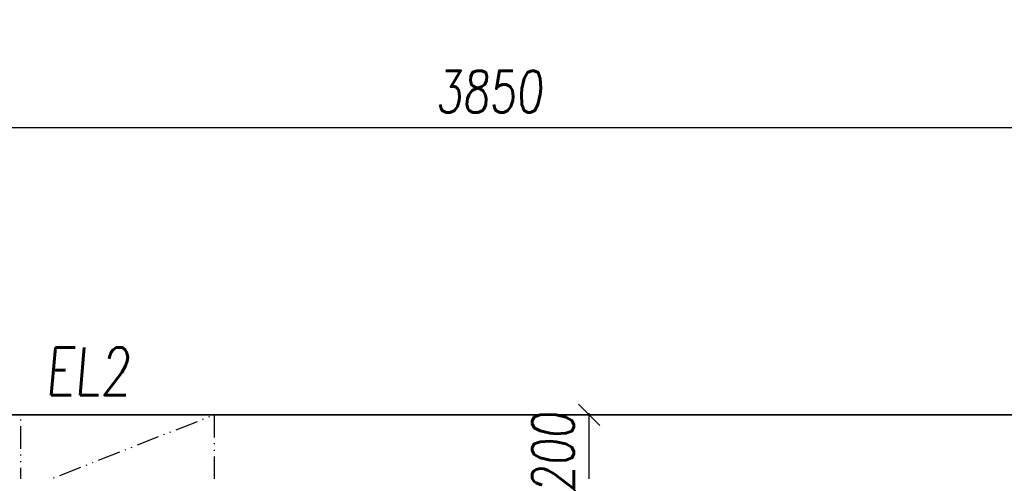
# Model space of a CAD drawing. Header units: millimetres. Extents: x 247761 to 294611, y 172579 to 236863.
# Tile 210 of 256: x 263897 to 266495, y 191106 to 192297. Entities that reach past the tile are written whole.
import ezdxf

# ---------------------------------------------------------------- set-up
doc = ezdxf.new("R2010")
doc.units = ezdxf.units.MM
doc.linetypes.add('ACAD_ISO12W100', pattern=[22, 12, -3, 0.5, -3, 0.5, -3])
doc.linetypes.add('ČERCHOVANÁ', pattern=[25.4, 12.7, -6.35, 0, -6.35])
for name, color, linetype in [('KOTY 50', 7, 'Continuous'), ('OSY', 7, 'Continuous'), ('PROSTUPY', 7, 'ACAD_ISO12W100'), ('ŽB', 3, 'Continuous')]:
    doc.layers.add(name, color=color, linetype=linetype)
for name, color, linetype, plot in [('PLOCHY K PRONÁJMU', 200, 'Continuous', False), ('PLOCHY_MISTNOSTI', 180, 'Continuous', False), ('POMOCNA_ZU', 200, 'Continuous', False)]:
    doc.layers.add(name, color=color, linetype=linetype, plot=plot)
doc.layers.add('PROSTUPY_POPIS', color=7, linetype='ACAD_ISO12W100', true_color=0x00ff74)
doc.styles.add('CS-ROMANS', font='romans.shx', dxfattribs={"width": 0.75, "oblique": 5})
doc.dimstyles.new('A_KÓTA_50', dxfattribs={"dimtxt": 110, "dimasz": 2, "dimexe": 100, "dimexo": 1500, "dimgap": 40, "dimtad": 1, "dimrnd": 1, "dimdsep": 46, "dimtxsty": 'CS-ROMANS', "dimblk": 'KOT_CARA20', "dimcen": 45, "dimse1": 1, "dimse2": 1, "dimclrd": 256, "dimclre": 256, "dimclrt": 256, "dimadec": 0, "dimazin": 0, "dimtfac": 1, "dimtix": 1, "dimtmove": 2, "dimatfit": 3, "dimldrblk": 'OBLIQUE', "dimfxl": 0, "dimtolj": 1, "dimarcsym": 0})

# ---------------------------------------------------------------- blocks, each defined once
blk = doc.blocks.new('A$C651C2564')
at = {"layer": 'PROSTUPY', "ltscale": 5}
blk.add_lwpolyline([(6990, 0), (6990, 200), (7500, 200), (7500, 0)], close=True, dxfattribs=at)
blk.add_lwpolyline([(6990, 0), (7500, 200)], dxfattribs=at)
at = {"layer": 'PROSTUPY_POPIS', "insert": (7278.9, 314.5), "char_height": 125, "attachment_point": 6, "style": 'CS-ROMANS'}
blk.add_mtext('\\A1;EL2', dxfattribs=at)
blk = doc.blocks.new('KOT_CARA20')
for p, q in [((0, 20), (0, -20)), ((0, 0), (14.1, 14.1)), ((0, 0), (-14.1, -14.1))]:
    blk.add_line(p, q)
blk = doc.blocks.new('*D201')
at = {"layer": 'Defpoints', "color": 0, "ltscale": 5, "transparency": 16777216}
for p in [(267060.5, 192012.3), (263210.5, 191455.3), (267060.5, 191255.3)]:
    blk.add_point(p, dxfattribs=at)
at = {"layer": 'KOTY 50', "lineweight": -2, "ltscale": 5, "transparency": 16777216}
blk.add_line((263212.5, 192012.3), (267058.5, 192012.3), dxfattribs=at)
at = {"layer": 'KOTY 50', "lineweight": -2, "ltscale": 5, "transparency": 16777216, "xscale": 2, "yscale": 2, "zscale": 2, "rotation": 180}
blk.add_blockref('KOT_CARA20', (263210.5, 192012.3), dxfattribs=at)
at = {"layer": 'KOTY 50', "lineweight": -2, "ltscale": 5, "transparency": 16777216, "xscale": 2, "yscale": 2, "zscale": 2}
blk.add_blockref('KOT_CARA20', (267060.5, 192012.3), dxfattribs=at)
at = {"layer": 'KOTY 50', "ltscale": 5, "transparency": 16777216, "insert": (265135.5, 192107.3), "char_height": 110, "attachment_point": 5, "style": 'CS-ROMANS'}
blk.add_mtext('\\A1;3850', dxfattribs=at)
blk = doc.blocks.new('_OBLIQUE')
at = {"color": 0, "linetype": 'ByBlock', "ltscale": 15}
blk.add_line((-0.5, -0.5), (0.5, 0.5), dxfattribs=at)
blk = doc.blocks.new('*D380')
at = {"layer": 'Defpoints', "color": 0, "ltscale": 5, "transparency": 16777216}
for p in [(265399.5, 191255.3), (265499.5, 191255.3), (265489.5, 191055.3)]:
    blk.add_point(p, dxfattribs=at)
at = {"layer": 'KOTY 50', "lineweight": -2, "ltscale": 5, "transparency": 16777216}
for p, q in [((265399.5, 191257.3), (265399.5, 191259.3)), ((265399.5, 191055.3), (265399.5, 191255.3)), ((265399.5, 191053.3), (265399.5, 191051.3))]:
    blk.add_line(p, q, dxfattribs=at)
at = {"layer": 'KOTY 50', "lineweight": -2, "ltscale": 5, "transparency": 16777216, "xscale": 2, "yscale": 2, "zscale": 2}
for p, rotation in [((265399.5, 191255.3), 270), ((265399.5, 191055.3), 90)]:
    blk.add_blockref('KOT_CARA20', p, dxfattribs=dict(at, rotation=rotation))
at = {"layer": 'KOTY 50', "ltscale": 5, "transparency": 16777216, "insert": (265304.5, 191155.3), "char_height": 110, "attachment_point": 5, "rotation": 90, "style": 'CS-ROMANS'}
blk.add_mtext('\\A1;200', dxfattribs=at)

msp = doc.modelspace()

# ---------------------------------------------------------------- linework, layer by layer
at = {"layer": 'OSY', "linetype": 'ČERCHOVANÁ', "ltscale": 25}
msp.add_line((276747.073, 191255.259), (249108.101, 191255.259), dxfattribs=at)
msp.add_line((276747.073, 191255.259), (249108.101, 191255.259), dxfattribs=at)
at = {"layer": 'PLOCHY K PRONÁJMU', "ltscale": 5}
msp.add_lwpolyline([(269110.517, 191255.259), (263210.517, 191255.259), (263210.517, 191455.259), (262810.517, 191455.259), (262810.517, 191055.259), (263010.517, 191055.259), (263010.517, 187170.259), (259810.517, 187170.259), (259810.517, 191055.259), (260185.517, 191055.259), (261085.517, 191055.259), (261860.517, 191055.259), (261860.517, 191255.259), (261085.517, 191255.259), (261085.517, 191055.259), (260185.517, 191055.259), (260185.517, 191255.259), (256910.517, 191255.259), (256910.517, 191455.259), (256510.517, 191455.259)], dxfattribs=at)
at = {"layer": 'PLOCHY_MISTNOSTI', "ltscale": 5}
msp.add_lwpolyline([(254873.017, 193155.259), (271148.017, 193155.259), (271148.017, 191292.759), (269510.517, 191292.759), (269510.517, 191455.259), (269110.517, 191455.259), (269110.517, 191255.259), (263210.517, 191255.259), (263210.517, 191455.259), (262810.517, 191455.259), (262810.517, 191255.259), (256910.517, 191255.259), (256910.517, 191455.259), (256510.517, 191455.259), (256510.517, 191292.758), (254873.017, 191292.758), (254873.017, 193155.259)], close=True, dxfattribs=at)
at = {"layer": 'ŽB'}
msp.add_line((263210.517, 191255.259), (267060.517, 191255.259), dxfattribs=at)

# ---------------------------------------------------------------- block references
at = {"layer": 'POMOCNA_ZU'}
msp.add_blockref('A$C651C2564', (256910.517, 191055.259), dxfattribs=at)

# ---------------------------------------------------------------- dimensions: what is measured, and where the dimension line sits
at = {"layer": 'KOTY 50', "ltscale": 5}
dim = msp.add_linear_dim(base=(267060.517, 192012.3), p1=(263210.517, 191455.259), p2=(267060.517, 191255.259), dimstyle='A_KÓTA_50', dxfattribs=at)
dim.commit()
dim.dimension.update_dxf_attribs({"geometry": '*D201', "text_midpoint": (265135.517, 192107.3)})
dim = msp.add_linear_dim(base=(265399.519, 191255.259), p1=(265489.519, 191055.259), p2=(265499.519, 191255.259), angle=90, dimstyle='A_KÓTA_50', dxfattribs=at)
dim.commit()
dim.dimension.update_dxf_attribs({"geometry": '*D380', "text_midpoint": (265304.519, 191155.259)})

doc.saveas('drawing.dxf')
